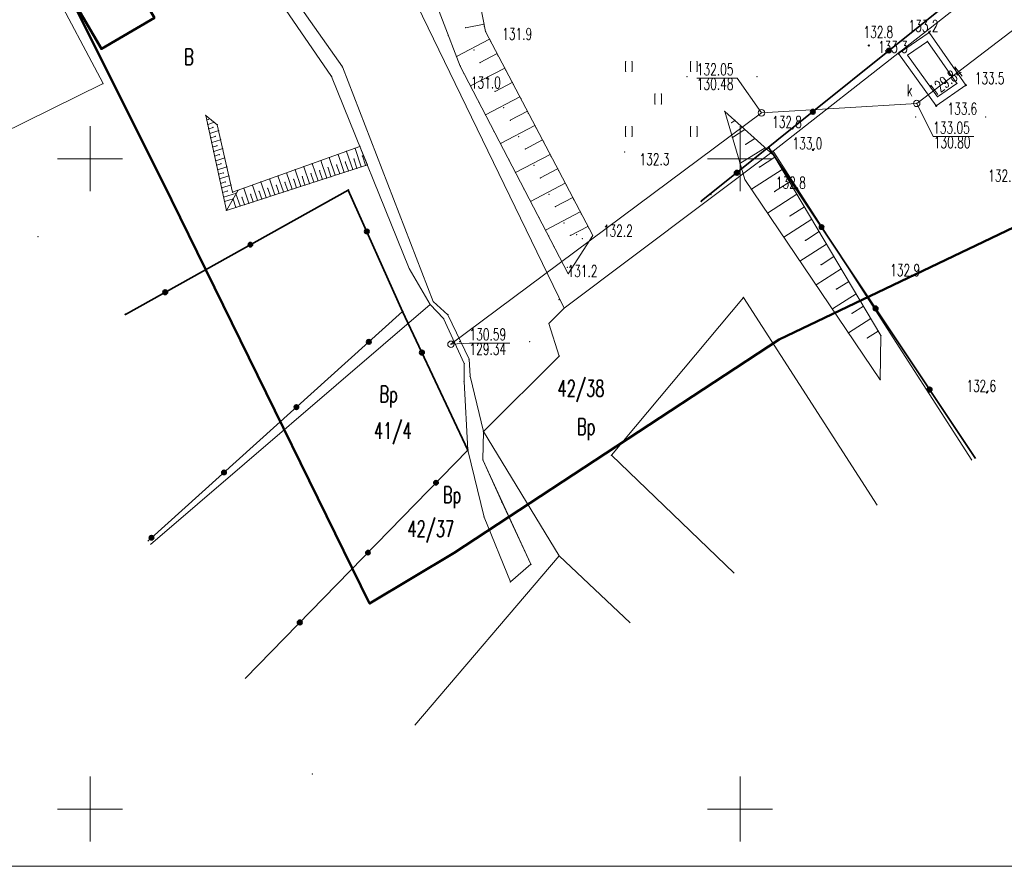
# Model space of a CAD drawing. Header units: metres. Extents: x 6429983 to 6430302, y 5950841 to 5951152.
# Tile 7 of 23: x 6430095 to 6430170, y 5950846 to 5950911. Entities that reach past the tile are written whole.
import ezdxf
from ezdxf.enums import TextEntityAlignment as Align

# ---------------------------------------------------------------- set-up
doc = ezdxf.new("R2010")
doc.units = ezdxf.units.M
doc.layers.get('0').update_dxf_attribs({"linetype": 'CONTINUOUS', "lineweight": 18})
for name, color, linetype, lineweight in [('BDOT500-KT-OK05_01-', 7, 'CONTINUOUS', 35), ('BDOT500-PT-TU-04-', 7, 'CONTINUOUS', 18), ('BDOT500-RT-PW01-', 7, 'CONTINUOUS', 18), ('BDOT500-RT-SKN-', 7, 'CONTINUOUS', 18), ('EGIB-BU-BT-', 7, 'CONTINUOUS', 50), ('EGIB-BUI-TS-', 7, 'CONTINUOUS', 18), ('EGIB-D03-', 7, 'CONTINUOUS', 18), ('EGIB-KL-B-', 96, 'CONTINUOUS', 18), ('EGIB-KL-BP-', 96, 'CONTINUOUS', 18), ('EGIB-KL-BR-RIVB-', 96, 'CONTINUOUS', 18), ('EGIB-KL-R-RIVB-', 96, 'CONTINUOUS', 18), ('EGIB-KL-W-', 96, 'CONTINUOUS', 18), ('GESUT-SU-PK-01-', 36, 'CONTINUOUS', 18), ('GESUT-SU-PK-US05-', 36, 'CONTINUOUS', 18), ('GESUT-SU-PK-US22_01-', 36, 'CONTINUOUS', 18), ('maska', 7, 'CONTINUOUS', 18), ('siatka', 7, 'CONTINUOUS', 18), ('SKARPA', 7, 'CONTINUOUS', 18), ('skarpa nowa', 7, 'CONTINUOUS', 18), ('wypelnienie skarpy', 7, 'CONTINUOUS', 18), ('zakres', 1, 'CONTINUOUS', 50)]:
    doc.layers.add(name, color=color, linetype=linetype, lineweight=lineweight)
doc.styles.get("Standard").update_dxf_attribs({"font": 'simplex.shx'})

msp = doc.modelspace()

# ---------------------------------------------------------------- linework, layer by layer
for p in [(6430130.31, 5950910.346), (6430130.32, 5950910.172), (6430130.32, 5950910.172), (6430127.551, 5950909.464), (6430127.551, 5950909.464), (6430128.879, 5950910.066), (6430130.424, 5950909.765), (6430130.73, 5950909.183), (6430130.81, 5950909.031), (6430130.81, 5950909.031), (6430129.53, 5950908.358), (6430129.53, 5950908.358), (6430131.311, 5950908.076), (6430131.391, 5950907.924), (6430131.391, 5950907.924), (6430128.192, 5950907.849), (6430130.001, 5950907.388), (6430128.474, 5950907.116), (6430128.77, 5950906.547), (6430128.77, 5950906.547), (6430131.893, 5950906.97), (6430131.973, 5950906.817), (6430131.973, 5950906.817), (6430130.66, 5950906.128), (6430130.66, 5950906.128), (6430132.474, 5950905.863), (6430132.554, 5950905.711), (6430132.554, 5950905.711), (6430129.268, 5950905.591), (6430131.16, 5950905.173), (6430129.925, 5950904.329), (6430129.925, 5950904.329), (6430133.056, 5950904.757), (6430133.136, 5950904.604), (6430133.136, 5950904.604), (6430130.423, 5950903.373), (6430131.819, 5950903.912), (6430131.819, 5950903.912), (6430133.637, 5950903.65), (6430133.717, 5950903.498), (6430133.717, 5950903.498), (6430132.319, 5950902.957), (6430131.08, 5950902.112), (6430131.08, 5950902.112), (6430134.219, 5950902.544), (6430134.299, 5950902.391), (6430134.299, 5950902.391), (6430131.577, 5950901.156), (6430132.978, 5950901.697), (6430132.978, 5950901.697), (6430134.8, 5950901.437), (6430134.88, 5950901.285), (6430134.88, 5950901.285), (6430133.477, 5950900.742), (6430135.382, 5950900.331), (6430141.126, 5950900.509), (6430132.234, 5950899.894), (6430132.234, 5950899.894), (6430135.462, 5950900.178), (6430135.462, 5950900.178), (6430132.732, 5950898.938), (6430134.137, 5950899.482), (6430134.137, 5950899.482), (6430135.963, 5950899.224), (6430136.043, 5950899.072), (6430136.043, 5950899.072), (6430105.6, 5950898.2), (6430134.636, 5950898.527), (6430136.545, 5950898.118), (6430133.389, 5950897.677), (6430133.389, 5950897.677), (6430136.625, 5950897.965), (6430136.625, 5950897.965), (6430133.887, 5950896.721), (6430135.295, 5950897.267), (6430135.295, 5950897.267), (6430137.126, 5950897.011), (6430137.206, 5950896.859), (6430137.206, 5950896.859), (6430147.778, 5950897.228), (6430135.795, 5950896.312), (6430137.708, 5950895.905), (6430134.543, 5950895.459), (6430134.543, 5950895.459), (6430136.454, 5950895.052), (6430136.454, 5950895.052), (6430137.788, 5950895.752), (6430137.788, 5950895.752), (6430135.041, 5950894.503), (6430138.289, 5950894.798), (6430138.369, 5950894.646), (6430138.369, 5950894.646), (6430096, 5950894), (6430135.279, 5950894.047), (6430136.954, 5950894.096), (6430137.426, 5950894.15), (6430137.879, 5950893.858), (6430138.332, 5950893.567), (6430138.665, 5950894.083), (6430135.698, 5950893.242), (6430137.655, 5950892.516), (6430136.711, 5950891.637), (6430136.978, 5950891.465), (6430136.782, 5950891.16), (6430136.077, 5950889.156), (6430153, 5950886.1), (6430128, 5950869.7), (6430121.5, 5950865.8), (6430117.1, 5950852.7)]:
    msp.add_point(p)
at = {"layer": 'BDOT500-KT-OK05_01-', "linetype": 'Continuous', "lineweight": 35, "flags": 128}
for points in [[(6430147.02, 5950896.73), (6430170.17, 5950915.3), (6430196.91, 5950936.05), (6430210.16, 5950946.62), (6430236.96, 5950968.19), (6430226.94, 5950976.63)], [(6430152.21, 5950900.83), (6430154.33, 5950897.65), (6430168.109, 5950876.955)], [(6430102.72, 5950888.03), (6430119.86, 5950897.59), (6430124.04, 5950888.26), (6430129.05, 5950877.59), (6430111.919, 5950860.036)], [(6430124.04, 5950888.26), (6430104.451, 5950870.609)]]:
    msp.add_lwpolyline(points, dxfattribs=at)
at = {"layer": 'BDOT500-KT-OK05_01-', "lineweight": 35}
for centre, radius in [((6430161.45, 5950908.31), 0.17), ((6430161.45, 5950908.31), 0.1), ((6430161.45, 5950908.31), 0.05), ((6430155.6, 5950903.61), 0.18), ((6430155.6, 5950903.61), 0.1), ((6430155.6, 5950903.61), 0.05), ((6430149.75, 5950898.92), 0.18), ((6430149.75, 5950898.92), 0.1), ((6430149.75, 5950898.92), 0.05), ((6430121.29, 5950894.4), 0.17), ((6430121.29, 5950894.4), 0.1), ((6430121.29, 5950894.4), 0.05), ((6430156.27, 5950894.74), 0.17), ((6430156.27, 5950894.74), 0.1), ((6430156.27, 5950894.74), 0.05), ((6430112.33, 5950893.39), 0.17), ((6430112.33, 5950893.39), 0.1), ((6430112.33, 5950893.39), 0.05), ((6430105.78, 5950889.73), 0.18), ((6430105.78, 5950889.73), 0.1), ((6430105.78, 5950889.73), 0.05), ((6430160.43, 5950888.49), 0.18), ((6430160.43, 5950888.49), 0.1), ((6430160.43, 5950888.49), 0.05), ((6430121.44, 5950885.92), 0.17), ((6430121.44, 5950885.92), 0.1), ((6430121.44, 5950885.92), 0.05), ((6430125.53, 5950885.09), 0.18), ((6430125.53, 5950885.09), 0.1), ((6430125.53, 5950885.09), 0.05), ((6430164.58, 5950882.25), 0.18), ((6430164.58, 5950882.25), 0.1), ((6430164.58, 5950882.25), 0.05), ((6430115.87, 5950880.9), 0.17), ((6430115.87, 5950880.9), 0.1), ((6430115.87, 5950880.9), 0.05), ((6430110.3, 5950875.88), 0.17), ((6430110.3, 5950875.88), 0.1), ((6430110.3, 5950875.88), 0.05), ((6430126.61, 5950875.09), 0.17), ((6430126.61, 5950875.09), 0.1), ((6430126.61, 5950875.09), 0.05), ((6430104.72, 5950870.86), 0.17), ((6430104.72, 5950870.86), 0.1), ((6430104.72, 5950870.86), 0.05), ((6430121.37, 5950869.72), 0.17), ((6430121.37, 5950869.72), 0.1), ((6430121.37, 5950869.72), 0.05), ((6430116.13, 5950864.35), 0.18), ((6430116.13, 5950864.35), 0.1), ((6430116.13, 5950864.35), 0.05)]:
    msp.add_circle(centre, radius, dxfattribs=at)
at = {"layer": 'BDOT500-KT-OK05_01-'}
for p in [(6430161.45, 5950908.31), (6430161.45, 5950908.31), (6430161.45, 5950908.31), (6430155.6, 5950903.61), (6430155.6, 5950903.61), (6430155.6, 5950903.61), (6430152.21, 5950900.83), (6430149.75, 5950898.92), (6430149.75, 5950898.92), (6430149.75, 5950898.92), (6430119.86, 5950897.59), (6430154.33, 5950897.65), (6430147.02, 5950896.73), (6430121.29, 5950894.4), (6430121.29, 5950894.4), (6430121.29, 5950894.4), (6430156.27, 5950894.74), (6430156.27, 5950894.74), (6430156.27, 5950894.74), (6430112.33, 5950893.39), (6430112.33, 5950893.39), (6430112.33, 5950893.39), (6430105.78, 5950889.73), (6430105.78, 5950889.73), (6430105.78, 5950889.73), (6430124.04, 5950888.26), (6430124.04, 5950888.26), (6430160.43, 5950888.49), (6430160.43, 5950888.49), (6430160.43, 5950888.49), (6430102.72, 5950888.03), (6430121.44, 5950885.92), (6430121.44, 5950885.92), (6430121.44, 5950885.92), (6430125.53, 5950885.09), (6430125.53, 5950885.09), (6430125.53, 5950885.09), (6430164.58, 5950882.25), (6430164.58, 5950882.25), (6430164.58, 5950882.25), (6430115.87, 5950880.9), (6430115.87, 5950880.9), (6430115.87, 5950880.9), (6430129.05, 5950877.59), (6430110.3, 5950875.88), (6430110.3, 5950875.88), (6430110.3, 5950875.88), (6430126.61, 5950875.09), (6430126.61, 5950875.09), (6430126.61, 5950875.09), (6430104.72, 5950870.86), (6430104.72, 5950870.86), (6430104.72, 5950870.86), (6430121.37, 5950869.72), (6430121.37, 5950869.72), (6430121.37, 5950869.72), (6430116.13, 5950864.35), (6430116.13, 5950864.35), (6430116.13, 5950864.35)]:
    msp.add_point(p, dxfattribs=at)
at = {"layer": 'BDOT500-PT-TU-04-', "linetype": 'Continuous', "lineweight": 18, "flags": 128}
for points in [[(6430141.2, 5950906.71), (6430141.2, 5950907.46)], [(6430141.7, 5950906.71), (6430141.7, 5950907.46)], [(6430146.2, 5950906.71), (6430146.2, 5950907.46)], [(6430146.7, 5950906.71), (6430146.7, 5950907.46)], [(6430143.45, 5950904.21), (6430143.45, 5950904.96)], [(6430143.95, 5950904.21), (6430143.95, 5950904.96)], [(6430141.2, 5950901.71), (6430141.2, 5950902.46)], [(6430141.7, 5950901.71), (6430141.7, 5950902.46)], [(6430146.2, 5950901.71), (6430146.2, 5950902.46)], [(6430146.7, 5950901.71), (6430146.7, 5950902.46)]]:
    msp.add_lwpolyline(points, dxfattribs=at)
at = {"layer": 'BDOT500-PT-TU-04-'}
for p in [(6430141.2, 5950907.46), (6430141.7, 5950907.46), (6430146.2, 5950907.46), (6430146.7, 5950907.46), (6430141.2, 5950906.71), (6430141.7, 5950906.71), (6430146.2, 5950906.71), (6430146.7, 5950906.71), (6430143.45, 5950904.96), (6430143.95, 5950904.96), (6430143.45, 5950904.21), (6430143.95, 5950904.21), (6430141.2, 5950902.46), (6430141.7, 5950902.46), (6430146.2, 5950902.46), (6430146.7, 5950902.46), (6430141.2, 5950901.71), (6430141.7, 5950901.71), (6430146.2, 5950901.71), (6430146.7, 5950901.71)]:
    msp.add_point(p, dxfattribs=at)
at = {"layer": 'BDOT500-RT-PW01-', "lineweight": 18}
for centre in [(6430164.54, 5950909.71), (6430159.9, 5950908.7), (6430162.19, 5950908.09), (6430167.38, 5950905.65), (6430165.08, 5950904.07), (6430154.04, 5950902.32), (6430152.21, 5950900.83), (6430155.61, 5950900.67), (6430154.33, 5950897.65), (6430163.13, 5950890.93), (6430168.99, 5950882.03)]:
    msp.add_circle(centre, 0.05, dxfattribs=at)
at = {"layer": 'BDOT500-RT-PW01-'}
for p in [(6430164.54, 5950909.71), (6430159.9, 5950908.7), (6430162.19, 5950908.09), (6430167.38, 5950905.65), (6430165.08, 5950904.07), (6430154.04, 5950902.32), (6430152.21, 5950900.83), (6430155.61, 5950900.67), (6430154.33, 5950897.65), (6430163.13, 5950890.93), (6430168.99, 5950882.03)]:
    msp.add_point(p, dxfattribs=at)
at = {"layer": 'BDOT500-RT-SKN-', "linetype": 'Continuous', "lineweight": 18, "flags": 128}
for points in [[(6430108.98, 5950902.99), (6430109.1, 5950903.03)], [(6430109.05, 5950902.64), (6430109.56, 5950902.8)], [(6430149.6, 5950902.94), (6430149.36, 5950902.78)], [(6430109.13, 5950902.29), (6430109.46, 5950902.4)], [(6430109.21, 5950901.94), (6430109.89, 5950902.16)], [(6430150.38, 5950902.24), (6430149.41, 5950901.64)], [(6430109.28, 5950901.6), (6430109.62, 5950901.71)], [(6430109.36, 5950901.25), (6430110.04, 5950901.46)], [(6430151.15, 5950901.54), (6430150.42, 5950901.1)], [(6430109.43, 5950900.9), (6430109.77, 5950901)], [(6430109.51, 5950900.55), (6430110.2, 5950900.77)], [(6430119.54, 5950898.95), (6430119.07, 5950900.32)], [(6430120.2, 5950899.17), (6430119.72, 5950900.56)], [(6430120.86, 5950899.38), (6430120.38, 5950900.79)], [(6430120.76, 5950900.94), (6430121.33, 5950899.53)], [(6430151.93, 5950900.84), (6430149.99, 5950899.64)], [(6430109.58, 5950900.2), (6430109.93, 5950900.31)], [(6430109.66, 5950899.84), (6430110.36, 5950900.06)], [(6430109.73, 5950899.5), (6430110.08, 5950899.61)], [(6430117.54, 5950898.3), (6430117.08, 5950899.62)], [(6430118.2, 5950898.51), (6430117.75, 5950899.85)], [(6430118.86, 5950898.74), (6430118.4, 5950900.09)], [(6430119.87, 5950899.06), (6430119.63, 5950899.75)], [(6430120.53, 5950899.27), (6430120.29, 5950899.98)], [(6430121.19, 5950899.49), (6430120.95, 5950900.21)], [(6430152.68, 5950900.12), (6430151.49, 5950899.36)], [(6430109.81, 5950899.15), (6430110.52, 5950899.37)], [(6430109.88, 5950898.8), (6430110.24, 5950898.91)], [(6430115.54, 5950897.66), (6430115.11, 5950898.91)], [(6430116.2, 5950897.87), (6430115.77, 5950899.15)], [(6430116.87, 5950898.08), (6430116.43, 5950899.38)], [(6430117.21, 5950898.2), (6430116.98, 5950898.85)], [(6430117.87, 5950898.41), (6430117.65, 5950899.07)], [(6430118.53, 5950898.63), (6430118.3, 5950899.3)], [(6430119.2, 5950898.84), (6430118.96, 5950899.52)], [(6430153.25, 5950899.17), (6430150.87, 5950897.65)], [(6430109.96, 5950898.45), (6430110.68, 5950898.67)], [(6430110.04, 5950898.1), (6430110.39, 5950898.21)], [(6430113.54, 5950897.01), (6430113.13, 5950898.21)], [(6430114.21, 5950897.23), (6430113.8, 5950898.44)], [(6430114.87, 5950897.44), (6430114.45, 5950898.68)], [(6430115.21, 5950897.55), (6430114.99, 5950898.17)], [(6430115.87, 5950897.77), (6430115.66, 5950898.4)], [(6430116.53, 5950897.98), (6430116.32, 5950898.62)], [(6430153.82, 5950898.21), (6430152.66, 5950897.47)], [(6430110.12, 5950897.75), (6430110.84, 5950897.98)], [(6430110.19, 5950897.41), (6430110.55, 5950897.51)], [(6430110.27, 5950897.05), (6430111.26, 5950897.36)], [(6430111.38, 5950897.57), (6430110.48, 5950896.02)], [(6430111.54, 5950896.37), (6430111.22, 5950897.3)], [(6430112.21, 5950896.58), (6430111.82, 5950897.73)], [(6430112.87, 5950896.8), (6430112.48, 5950897.96)], [(6430113.21, 5950896.9), (6430113, 5950897.5)], [(6430113.87, 5950897.12), (6430113.67, 5950897.72)], [(6430114.54, 5950897.33), (6430114.33, 5950897.95)], [(6430110.34, 5950896.7), (6430111, 5950896.91)], [(6430111.21, 5950896.25), (6430111, 5950896.89)], [(6430111.88, 5950896.47), (6430111.68, 5950897.04)], [(6430112.54, 5950896.68), (6430112.34, 5950897.27)], [(6430154.38, 5950897.26), (6430152.12, 5950895.81)], [(6430154.95, 5950896.3), (6430153.85, 5950895.6)], [(6430155.52, 5950895.34), (6430153.37, 5950893.97)], [(6430156.08, 5950894.39), (6430155.03, 5950893.72)], [(6430156.65, 5950893.44), (6430154.61, 5950892.13)], [(6430157.22, 5950892.48), (6430156.23, 5950891.84)], [(6430157.79, 5950891.53), (6430155.86, 5950890.3)], [(6430158.36, 5950890.57), (6430157.42, 5950889.97)], [(6430158.93, 5950889.61), (6430157.1, 5950888.45)], [(6430159.49, 5950888.67), (6430158.61, 5950888.1)], [(6430160.06, 5950887.71), (6430158.34, 5950886.61)], [(6430160.63, 5950886.75), (6430159.8, 5950886.22)], [(6430160.84, 5950886.4), (6430160.79, 5950883.01)]]:
    msp.add_lwpolyline(points, dxfattribs=at)
at = {"layer": 'BDOT500-RT-SKN-'}
for p in [(6430148.82, 5950903.63), (6430148.82, 5950903.63), (6430108.9, 5950903.33), (6430108.9, 5950903.33), (6430108.98, 5950902.99), (6430109.05, 5950902.64), (6430109.1, 5950903.03), (6430109.56, 5950902.8), (6430109.78, 5950902.61), (6430149.36, 5950902.78), (6430149.6, 5950902.94), (6430109.13, 5950902.29), (6430109.21, 5950901.94), (6430109.46, 5950902.4), (6430109.89, 5950902.16), (6430150.38, 5950902.24), (6430109.28, 5950901.6), (6430109.36, 5950901.25), (6430109.62, 5950901.71), (6430110.04, 5950901.46), (6430149.41, 5950901.64), (6430150.42, 5950901.1), (6430151.15, 5950901.54), (6430109.43, 5950900.9), (6430109.51, 5950900.55), (6430109.77, 5950901), (6430110.2, 5950900.77), (6430119.07, 5950900.32), (6430119.72, 5950900.56), (6430120.38, 5950900.79), (6430120.76, 5950900.94), (6430120.76, 5950900.94), (6430151.93, 5950900.84), (6430109.58, 5950900.2), (6430109.66, 5950899.84), (6430109.93, 5950900.31), (6430110.08, 5950899.61), (6430110.36, 5950900.06), (6430117.08, 5950899.62), (6430117.75, 5950899.85), (6430118.4, 5950900.09), (6430119.63, 5950899.75), (6430120.29, 5950899.98), (6430120.95, 5950900.21), (6430149.99, 5950899.64), (6430152.61, 5950900.24), (6430152.68, 5950900.12), (6430109.73, 5950899.5), (6430109.81, 5950899.15), (6430109.88, 5950898.8), (6430110.24, 5950898.91), (6430110.52, 5950899.37), (6430115.11, 5950898.91), (6430115.77, 5950899.15), (6430116.43, 5950899.38), (6430116.98, 5950898.85), (6430117.65, 5950899.07), (6430118.3, 5950899.3), (6430118.96, 5950899.52), (6430119.2, 5950898.84), (6430119.54, 5950898.95), (6430119.87, 5950899.06), (6430120.2, 5950899.17), (6430120.53, 5950899.27), (6430120.86, 5950899.38), (6430121.19, 5950899.49), (6430121.33, 5950899.53), (6430121.33, 5950899.53), (6430151.49, 5950899.36), (6430153.25, 5950899.17), (6430109.96, 5950898.45), (6430110.04, 5950898.1), (6430110.39, 5950898.21), (6430110.68, 5950898.67), (6430113.13, 5950898.21), (6430113.8, 5950898.44), (6430114.45, 5950898.68), (6430114.99, 5950898.17), (6430115.66, 5950898.4), (6430116.32, 5950898.62), (6430116.87, 5950898.08), (6430117.21, 5950898.2), (6430117.54, 5950898.3), (6430117.87, 5950898.41), (6430118.2, 5950898.51), (6430118.53, 5950898.63), (6430118.86, 5950898.74), (6430150.37, 5950898.39), (6430153.82, 5950898.21), (6430110.12, 5950897.75), (6430110.19, 5950897.41), (6430110.55, 5950897.51), (6430110.84, 5950897.98), (6430110.96, 5950897.42), (6430111.22, 5950897.3), (6430111.26, 5950897.36), (6430111.38, 5950897.57), (6430111.82, 5950897.73), (6430112.48, 5950897.96), (6430113, 5950897.5), (6430113.67, 5950897.72), (6430114.33, 5950897.95), (6430114.54, 5950897.33), (6430114.87, 5950897.44), (6430115.21, 5950897.55), (6430115.54, 5950897.66), (6430115.87, 5950897.77), (6430116.2, 5950897.87), (6430116.53, 5950897.98), (6430150.87, 5950897.65), (6430152.66, 5950897.47), (6430110.27, 5950897.05), (6430110.34, 5950896.7), (6430111, 5950896.91), (6430111, 5950896.89), (6430111.68, 5950897.04), (6430112.21, 5950896.58), (6430112.34, 5950897.27), (6430112.54, 5950896.68), (6430112.87, 5950896.8), (6430113.21, 5950896.9), (6430113.54, 5950897.01), (6430113.87, 5950897.12), (6430114.21, 5950897.23), (6430154.38, 5950897.26), (6430110.48, 5950896.02), (6430110.48, 5950896.02), (6430111.21, 5950896.25), (6430111.54, 5950896.37), (6430111.88, 5950896.47), (6430152.12, 5950895.81), (6430154.95, 5950896.3), (6430153.85, 5950895.6), (6430155.52, 5950895.34), (6430156.08, 5950894.39), (6430153.37, 5950893.97), (6430155.03, 5950893.72), (6430156.65, 5950893.44), (6430154.61, 5950892.13), (6430157.22, 5950892.48), (6430156.23, 5950891.84), (6430157.79, 5950891.53), (6430158.36, 5950890.57), (6430155.86, 5950890.3), (6430157.42, 5950889.97), (6430158.93, 5950889.61), (6430157.1, 5950888.45), (6430159.49, 5950888.67), (6430158.61, 5950888.1), (6430160.06, 5950887.71), (6430160.63, 5950886.75), (6430158.34, 5950886.61), (6430159.8, 5950886.22), (6430160.84, 5950886.4), (6430160.84, 5950886.4), (6430160.79, 5950883.01), (6430160.79, 5950883.01)]:
    msp.add_point(p, dxfattribs=at)
at = {"layer": 'EGIB-BU-BT-', "linetype": 'Continuous', "lineweight": 50, "flags": 128}
msp.add_lwpolyline([(6430098.86, 5950911.9), (6430102.92, 5950914.27), (6430104.94, 5950910.82), (6430100.87, 5950908.45)], close=True, dxfattribs=at)
at = {"layer": 'EGIB-BU-BT-'}
msp.add_point((6430100.87, 5950908.45), dxfattribs=at)
at = {"layer": 'EGIB-BUI-TS-', "linetype": 'Continuous', "lineweight": 18, "flags": 128}
msp.add_lwpolyline([(6430167.38, 5950905.65), (6430165.08, 5950904.07), (6430162.19, 5950908.09), (6430164.54, 5950909.71)], close=True, dxfattribs=at)
msp.add_lwpolyline([(6430166.68, 5950905.78), (6430165.2, 5950904.76), (6430162.89, 5950907.97), (6430164.41, 5950909.02), (6430166.68, 5950905.78)], dxfattribs=at)
at = {"layer": 'EGIB-BUI-TS-'}
for p in [(6430164.54, 5950909.71), (6430164.41, 5950909.02), (6430162.19, 5950908.09), (6430162.89, 5950907.97), (6430166.68, 5950905.78), (6430166.68, 5950905.78), (6430167.38, 5950905.65), (6430165.2, 5950904.76), (6430165.08, 5950904.07)]:
    msp.add_point(p, dxfattribs=at)
at = {"layer": 'EGIB-D03-', "linetype": 'Continuous', "lineweight": 18, "flags": 128}
for points in [[(6430140.63, 5951050.42), (6430186.81, 5951007.51), (6430198.5, 5950998.82), (6430195.09, 5950994.94), (6430224.84, 5950972.94), (6430230.57, 5950975.48), (6430236.78, 5950971.3), (6430230.66, 5950962.69), (6430173.63, 5950917.1), (6430152.54, 5950900.58), (6430136.47, 5950888.51), (6430113.43, 5950935.96), (6430100.43, 5950962.72), (6430089.8, 5950957.42), (6430080.04, 5950972.84), (6430066.15, 5950994.81), (6430109.39, 5951026.78)], [(6430136.47, 5950888.51), (6430135.3, 5950887.33), (6430136.09, 5950884.83), (6430130.26, 5950879.02), (6430129.23, 5950883.28), (6430129.16, 5950884.58), (6430127.53, 5950888), (6430126.4, 5950889.01), (6430119.41, 5950907.05), (6430102.56, 5950930.94), (6430113.43, 5950935.96)]]:
    msp.add_lwpolyline(points, close=True, dxfattribs=at)
for points in [[(6430070.77, 5950918.296), (6430084.35, 5950924.25), (6430101.85, 5950930.67), (6430109.46, 5950919.6), (6430097.02, 5950913.29), (6430101, 5950905.77), (6430085.131, 5950897.964)], [(6430102.56, 5950930.94), (6430119.41, 5950907.05), (6430126.4, 5950889.01), (6430127.53, 5950888), (6430129.16, 5950884.58), (6430129.23, 5950883.28), (6430130.26, 5950879.02), (6430130.22, 5950876.84), (6430131.67, 5950873.62), (6430133.91, 5950868.82), (6430132.33, 5950867.46), (6430130.31, 5950872.45), (6430129.05, 5950877.59), (6430128.77, 5950882.88), (6430128.78, 5950884.25), (6430127.19, 5950887.71), (6430126.15, 5950888.8), (6430124.55, 5950891.55), (6430118.58, 5950906.33), (6430109.46, 5950919.6)], [(6430085.131, 5950897.964), (6430101, 5950905.77), (6430097.02, 5950913.29), (6430109.46, 5950919.6), (6430118.58, 5950906.33), (6430124.55, 5950891.55), (6430126.15, 5950888.8), (6430104.635, 5950870.349)], [(6430167.839, 5950876.827), (6430152.54, 5950900.58), (6430173.63, 5950917.1), (6430180.08, 5950909.85), (6430197.098, 5950890.74)], [(6430141.535, 5950864.319), (6430136.09, 5950869.46), (6430130.26, 5950879.02), (6430136.09, 5950884.83), (6430135.3, 5950887.33), (6430136.47, 5950888.51), (6430152.54, 5950900.58), (6430167.839, 5950876.827)], [(6430149.548, 5950868.13), (6430140.1, 5950877.2), (6430150.26, 5950889.34), (6430160.556, 5950873.364)], [(6430160.556, 5950873.364), (6430150.26, 5950889.34), (6430140.1, 5950877.2), (6430149.548, 5950868.13)], [(6430104.635, 5950870.349), (6430126.15, 5950888.8), (6430127.19, 5950887.71), (6430128.78, 5950884.25), (6430128.77, 5950882.88), (6430129.05, 5950877.59), (6430111.919, 5950860.036)], [(6430111.919, 5950860.036), (6430129.05, 5950877.59), (6430130.31, 5950872.45), (6430132.33, 5950867.46), (6430133.91, 5950868.82), (6430131.67, 5950873.62), (6430130.22, 5950876.84), (6430130.26, 5950879.02), (6430136.09, 5950869.46), (6430124.99, 5950856.452)], [(6430124.99, 5950856.452), (6430136.09, 5950869.46), (6430141.535, 5950864.319)]]:
    msp.add_lwpolyline(points, dxfattribs=at)
at = {"layer": 'EGIB-D03-'}
for p in [(6430119.41, 5950907.05), (6430119.41, 5950907.05), (6430119.41, 5950907.05), (6430119.41, 5950907.05), (6430101, 5950905.77), (6430101, 5950905.77), (6430101, 5950905.77), (6430101, 5950905.77), (6430118.58, 5950906.33), (6430118.58, 5950906.33), (6430118.58, 5950906.33), (6430118.58, 5950906.33), (6430152.54, 5950900.58), (6430152.54, 5950900.58), (6430152.54, 5950900.58), (6430152.54, 5950900.58), (6430152.54, 5950900.58), (6430152.54, 5950900.58), (6430124.55, 5950891.55), (6430124.55, 5950891.55), (6430124.55, 5950891.55), (6430124.55, 5950891.55), (6430126.4, 5950889.01), (6430126.4, 5950889.01), (6430126.4, 5950889.01), (6430126.4, 5950889.01), (6430150.26, 5950889.34), (6430150.26, 5950889.34), (6430150.26, 5950889.34), (6430150.26, 5950889.34), (6430126.15, 5950888.8), (6430126.15, 5950888.8), (6430126.15, 5950888.8), (6430126.15, 5950888.8), (6430126.15, 5950888.8), (6430126.15, 5950888.8), (6430136.47, 5950888.51), (6430136.47, 5950888.51), (6430136.47, 5950888.51), (6430136.47, 5950888.51), (6430136.47, 5950888.51), (6430136.47, 5950888.51), (6430127.19, 5950887.71), (6430127.19, 5950887.71), (6430127.19, 5950887.71), (6430127.19, 5950887.71), (6430127.53, 5950888), (6430127.53, 5950888), (6430127.53, 5950888), (6430127.53, 5950888), (6430135.3, 5950887.33), (6430135.3, 5950887.33), (6430135.3, 5950887.33), (6430135.3, 5950887.33), (6430129.16, 5950884.58), (6430129.16, 5950884.58), (6430129.16, 5950884.58), (6430129.16, 5950884.58), (6430136.09, 5950884.83), (6430136.09, 5950884.83), (6430136.09, 5950884.83), (6430136.09, 5950884.83), (6430128.78, 5950884.25), (6430128.78, 5950884.25), (6430128.78, 5950884.25), (6430128.78, 5950884.25), (6430129.23, 5950883.28), (6430129.23, 5950883.28), (6430129.23, 5950883.28), (6430129.23, 5950883.28), (6430128.77, 5950882.88), (6430128.77, 5950882.88), (6430128.77, 5950882.88), (6430128.77, 5950882.88), (6430130.26, 5950879.02), (6430130.26, 5950879.02), (6430130.26, 5950879.02), (6430130.26, 5950879.02), (6430130.26, 5950879.02), (6430130.26, 5950879.02), (6430130.26, 5950879.02), (6430130.26, 5950879.02), (6430129.05, 5950877.59), (6430129.05, 5950877.59), (6430129.05, 5950877.59), (6430129.05, 5950877.59), (6430129.05, 5950877.59), (6430129.05, 5950877.59), (6430130.22, 5950876.84), (6430130.22, 5950876.84), (6430130.22, 5950876.84), (6430130.22, 5950876.84), (6430140.1, 5950877.2), (6430140.1, 5950877.2), (6430140.1, 5950877.2), (6430140.1, 5950877.2), (6430131.67, 5950873.62), (6430131.67, 5950873.62), (6430131.67, 5950873.62), (6430131.67, 5950873.62), (6430130.31, 5950872.45), (6430130.31, 5950872.45), (6430130.31, 5950872.45), (6430130.31, 5950872.45), (6430136.09, 5950869.46), (6430136.09, 5950869.46), (6430136.09, 5950869.46), (6430136.09, 5950869.46), (6430136.09, 5950869.46), (6430136.09, 5950869.46), (6430133.91, 5950868.82), (6430133.91, 5950868.82), (6430133.91, 5950868.82), (6430133.91, 5950868.82), (6430132.33, 5950867.46), (6430132.33, 5950867.46), (6430132.33, 5950867.46), (6430132.33, 5950867.46)]:
    msp.add_point(p, dxfattribs=at)
at = {"layer": 'EGIB-KL-B-', "lineweight": 18, "flags": 128}
for points in [[(6430085.131, 5950897.964), (6430101, 5950905.77), (6430097.02, 5950913.29), (6430109.46, 5950919.6), (6430118.58, 5950906.33), (6430124.55, 5950891.55), (6430126.15, 5950888.8), (6430104.635, 5950870.349)], [(6430124.99, 5950856.452), (6430136.09, 5950869.46), (6430141.535, 5950864.319)]]:
    msp.add_lwpolyline(points, dxfattribs=at)
at = {"layer": 'EGIB-KL-B-'}
for p in [(6430101, 5950905.77), (6430118.58, 5950906.33), (6430124.55, 5950891.55), (6430126.15, 5950888.8), (6430136.09, 5950869.46)]:
    msp.add_point(p, dxfattribs=at)
at = {"layer": 'EGIB-KL-BP-', "lineweight": 18, "flags": 128}
msp.add_lwpolyline([(6430136.47, 5950888.51), (6430135.3, 5950887.33), (6430136.09, 5950884.83), (6430130.26, 5950879.02), (6430129.23, 5950883.28), (6430129.16, 5950884.58), (6430127.53, 5950888), (6430126.4, 5950889.01), (6430119.41, 5950907.05), (6430102.56, 5950930.94), (6430113.43, 5950935.96)], close=True, dxfattribs=at)
for points in [[(6430070.77, 5950918.296), (6430084.35, 5950924.25), (6430085.09, 5950924.52), (6430086.92, 5950925.19), (6430095.48, 5950928.33), (6430101.85, 5950930.67), (6430109.46, 5950919.6), (6430097.02, 5950913.29), (6430101, 5950905.77), (6430085.131, 5950897.964)], [(6430141.535, 5950864.319), (6430136.09, 5950869.46), (6430130.26, 5950879.02), (6430136.09, 5950884.83), (6430135.3, 5950887.33), (6430136.47, 5950888.51), (6430152.54, 5950900.58), (6430167.839, 5950876.827)], [(6430149.548, 5950868.13), (6430140.1, 5950877.2), (6430150.26, 5950889.34), (6430160.556, 5950873.364)], [(6430160.556, 5950873.364), (6430150.26, 5950889.34), (6430140.1, 5950877.2), (6430149.548, 5950868.13)], [(6430104.635, 5950870.349), (6430126.15, 5950888.8), (6430127.19, 5950887.71), (6430128.78, 5950884.25), (6430128.77, 5950882.88), (6430129.05, 5950877.59), (6430111.919, 5950860.036)], [(6430111.919, 5950860.036), (6430129.05, 5950877.59), (6430130.31, 5950872.45), (6430132.33, 5950867.46), (6430133.91, 5950868.82), (6430130.22, 5950876.84), (6430130.26, 5950879.02), (6430136.09, 5950869.46), (6430124.99, 5950856.452)]]:
    msp.add_lwpolyline(points, dxfattribs=at)
at = {"layer": 'EGIB-KL-BP-'}
for p in [(6430119.41, 5950907.05), (6430101, 5950905.77), (6430152.54, 5950900.58), (6430126.4, 5950889.01), (6430150.26, 5950889.34), (6430150.26, 5950889.34), (6430126.15, 5950888.8), (6430136.47, 5950888.51), (6430136.47, 5950888.51), (6430127.19, 5950887.71), (6430127.53, 5950888), (6430135.3, 5950887.33), (6430135.3, 5950887.33), (6430129.16, 5950884.58), (6430136.09, 5950884.83), (6430136.09, 5950884.83), (6430128.78, 5950884.25), (6430129.23, 5950883.28), (6430128.77, 5950882.88), (6430130.26, 5950879.02), (6430130.26, 5950879.02), (6430130.26, 5950879.02), (6430129.05, 5950877.59), (6430129.05, 5950877.59), (6430130.22, 5950876.84), (6430140.1, 5950877.2), (6430140.1, 5950877.2), (6430130.31, 5950872.45), (6430136.09, 5950869.46), (6430136.09, 5950869.46), (6430133.91, 5950868.82), (6430132.33, 5950867.46)]:
    msp.add_point(p, dxfattribs=at)
at = {"layer": 'EGIB-KL-BR-RIVB-', "lineweight": 18, "flags": 128}
msp.add_lwpolyline([(6430124.17, 5951005.03), (6430142.9, 5951022.68), (6430126.59, 5951039.8), (6430140.63, 5951050.42), (6430153.92, 5951038.07), (6430186.81, 5951007.51), (6430198.5, 5950998.82), (6430195.09, 5950994.94), (6430224.84, 5950972.94), (6430230.57, 5950975.48), (6430236.78, 5950971.3), (6430230.66, 5950962.69), (6430173.63, 5950917.1), (6430152.54, 5950900.58), (6430136.47, 5950888.51), (6430113.43, 5950935.96), (6430100.43, 5950962.72), (6430089.8, 5950957.42), (6430081.6, 5950970.38), (6430119.07, 5950997.19)], close=True, dxfattribs=at)
at = {"layer": 'EGIB-KL-BR-RIVB-'}
for p in [(6430152.54, 5950900.58), (6430136.47, 5950888.51)]:
    msp.add_point(p, dxfattribs=at)
at = {"layer": 'EGIB-KL-R-RIVB-', "lineweight": 18, "flags": 128}
msp.add_lwpolyline([(6430167.839, 5950876.827), (6430152.54, 5950900.58), (6430173.63, 5950917.1), (6430180.08, 5950909.85), (6430197.098, 5950890.74)], dxfattribs=at)
at = {"layer": 'EGIB-KL-R-RIVB-'}
msp.add_point((6430152.54, 5950900.58), dxfattribs=at)
at = {"layer": 'EGIB-KL-W-', "lineweight": 18, "flags": 128}
msp.add_lwpolyline([(6430102.56, 5950930.94), (6430119.41, 5950907.05), (6430126.4, 5950889.01), (6430127.53, 5950888), (6430129.16, 5950884.58), (6430129.23, 5950883.28), (6430130.26, 5950879.02), (6430130.22, 5950876.84), (6430131.67, 5950873.62), (6430133.91, 5950868.82), (6430132.33, 5950867.46), (6430130.31, 5950872.45), (6430129.05, 5950877.59), (6430128.77, 5950882.88), (6430128.78, 5950884.25), (6430127.19, 5950887.71), (6430126.15, 5950888.8), (6430124.55, 5950891.55), (6430118.58, 5950906.33), (6430109.46, 5950919.6)], dxfattribs=at)
at = {"layer": 'EGIB-KL-W-'}
for p in [(6430119.41, 5950907.05), (6430118.58, 5950906.33), (6430124.55, 5950891.55), (6430126.4, 5950889.01), (6430126.15, 5950888.8), (6430127.19, 5950887.71), (6430127.53, 5950888), (6430129.16, 5950884.58), (6430128.78, 5950884.25), (6430129.23, 5950883.28), (6430128.77, 5950882.88), (6430130.26, 5950879.02), (6430129.05, 5950877.59), (6430130.22, 5950876.84), (6430131.67, 5950873.62), (6430130.31, 5950872.45), (6430133.91, 5950868.82), (6430132.33, 5950867.46)]:
    msp.add_point(p, dxfattribs=at)
at = {"layer": 'GESUT-SU-PK-01-', "linetype": 'Continuous', "lineweight": 18, "flags": 128}
msp.add_lwpolyline([(6430127.76, 5950885.73), (6430151.65, 5950903.53), (6430163.59, 5950904.25), (6430182.24, 5950918.48), (6430202.05, 5950933.12), (6430232.18, 5950957.87), (6430259.24, 5950978.5), (6430275.92, 5950976.12), (6430284.54, 5950971.88), (6430285.702, 5950973.461)], dxfattribs=at)
at = {"layer": 'GESUT-SU-PK-01-', "linetype": 'Continuous', "lineweight": 13, "flags": 128}
for points in [[(6430146.688, 5950906.185), (6430149.782, 5950906.185), (6430151.65, 5950903.53)], [(6430167.974, 5950901.705), (6430164.87, 5950901.705), (6430163.59, 5950904.25)], [(6430132.292, 5950885.815), (6430129.198, 5950885.815), (6430127.76, 5950885.73)]]:
    msp.add_lwpolyline(points, dxfattribs=at)
at = {"layer": 'GESUT-SU-PK-01-'}
for p in [(6430163.59, 5950904.25), (6430151.65, 5950903.53), (6430127.76, 5950885.73)]:
    msp.add_point(p, dxfattribs=at)
at = {"layer": 'GESUT-SU-PK-US05-'}
for p in [(6430163.5, 5950903.2), (6430168.9, 5950903.2)]:
    msp.add_point(p, dxfattribs=at)
at = {"layer": 'GESUT-SU-PK-US22_01-', "lineweight": 18}
for centre in [(6430163.59, 5950904.25), (6430151.65, 5950903.53), (6430127.76, 5950885.73)]:
    msp.add_circle(centre, 0.25, dxfattribs=at)
at = {"layer": 'GESUT-SU-PK-US22_01-'}
for p in [(6430145.91, 5950906.3), (6430151.31, 5950906.3), (6430163.59, 5950904.25), (6430151.65, 5950903.53), (6430128.42, 5950885.93), (6430133.82, 5950885.93), (6430127.76, 5950885.73)]:
    msp.add_point(p, dxfattribs=at)
at = {"layer": 'maska', "linetype": 'Continuous', "lineweight": 18, "flags": 128}
msp.add_lwpolyline([(6430006.51, 5950845.604), (6430294.51, 5950845.604)], dxfattribs=at)
at = {"layer": 'siatka', "color": 7, "linetype": 'Continuous', "lineweight": 13, "flags": 128}
for points in [[(6430100, 5950897.5), (6430100, 5950902.5)], [(6430150, 5950897.5), (6430150, 5950902.5)], [(6430097.5, 5950900), (6430102.5, 5950900)], [(6430147.5, 5950900), (6430152.5, 5950900)], [(6430100, 5950847.5), (6430100, 5950852.5)], [(6430150, 5950847.5), (6430150, 5950852.5)], [(6430097.5, 5950850), (6430102.5, 5950850)], [(6430147.5, 5950850), (6430152.5, 5950850)]]:
    msp.add_lwpolyline(points, dxfattribs=at)
at = {"layer": 'SKARPA', "lineweight": 18, "flags": 128}
for points in [[(6430148.82, 5950903.63), (6430150.37, 5950898.39), (6430160.79, 5950883.01)], [(6430160.84, 5950886.4), (6430152.61, 5950900.24), (6430148.82, 5950903.63)], [(6430108.9, 5950903.33), (6430109.78, 5950902.61), (6430110.96, 5950897.42), (6430120.76, 5950900.94)], [(6430121.33, 5950899.53), (6430110.48, 5950896.02), (6430108.9, 5950903.33)]]:
    msp.add_lwpolyline(points, dxfattribs=at)
at = {"layer": 'skarpa nowa', "lineweight": 18, "flags": 128}
msp.add_lwpolyline([(6430129.47, 5950914.64), (6430130.424, 5950909.765), (6430138.665, 5950894.083), (6430136.782, 5950891.16), (6430128.474, 5950907.116), (6430125.75, 5950914.21)], close=True, dxfattribs=at)
at = {"layer": 'wypelnienie skarpy', "linetype": 'Continuous', "lineweight": 18, "flags": 128}
for points in [[(6430130.31, 5950910.346), (6430128.879, 5950910.066)], [(6430130.73, 5950909.183), (6430128.192, 5950907.849)], [(6430131.311, 5950908.076), (6430130.001, 5950907.388)], [(6430131.893, 5950906.97), (6430129.268, 5950905.591)], [(6430132.474, 5950905.863), (6430131.16, 5950905.173)], [(6430133.056, 5950904.757), (6430130.423, 5950903.373)], [(6430133.637, 5950903.65), (6430132.319, 5950902.957)], [(6430134.219, 5950902.544), (6430131.577, 5950901.156)], [(6430134.8, 5950901.437), (6430133.477, 5950900.742)], [(6430135.382, 5950900.331), (6430132.732, 5950898.938)], [(6430135.963, 5950899.224), (6430134.636, 5950898.527)], [(6430136.545, 5950898.118), (6430133.887, 5950896.721)], [(6430137.126, 5950897.011), (6430135.795, 5950896.312)], [(6430137.708, 5950895.905), (6430135.041, 5950894.503)], [(6430138.289, 5950894.798), (6430136.954, 5950894.096)]]:
    msp.add_lwpolyline(points, dxfattribs=at)
at = {"layer": 'zakres', "lineweight": 50, "flags": 128}
msp.add_lwpolyline([(6430041, 5950994.6), (6430050.861, 5951004.14), (6430164.541, 5951091.89), (6430190.8, 5951065.9), (6430193.4, 5951043.2), (6430213.25, 5951020.73), (6430240.23, 5950999.96), (6430279.1, 5950966.7), (6430239.4, 5950934.2), (6430190.3, 5950903.9), (6430153, 5950886.1), (6430128, 5950869.7), (6430121.5, 5950865.8), (6430105.6, 5950898.2), (6430088, 5950933.3)], close=True, dxfattribs=at)

# ---------------------------------------------------------------- texts
at = {"layer": 'BDOT500-RT-PW01-', "lineweight": 18, "width": 0.66}
for s, p in [('132.8', (6430159.497, 5950910.18)), ('133.2', (6430162.967, 5950910.66)), ('133.3', (6430160.617, 5950909.04)), ('133.5', (6430168.06, 5950906.63)), ('133.6', (6430165.96, 5950904.29)), ('132.8', (6430152.467, 5950903.27)), ('133.0', (6430154.037, 5950901.62)), ('132.8', (6430169.097, 5950899.14)), ('132.8', (6430152.757, 5950898.6)), ('132.9', (6430161.557, 5950891.88)), ('132.6', (6430167.417, 5950882.98))]:
    msp.add_text(s, height=0.9, dxfattribs=at).set_placement(p, align=Align.TOP_LEFT)
at = {"layer": 'EGIB-D03-', "lineweight": 25, "width": 0.66}
for s, p in [('42/38', (6430135.96, 5950882.97)), ('41/4', (6430121.84, 5950879.71)), ('42/37', (6430124.41, 5950872.17))]:
    msp.add_text(s, height=1.25, dxfattribs=at).set_placement(p, align=Align.TOP_LEFT)
at = {"layer": 'EGIB-KL-B-', "lineweight": 25, "width": 0.66}
msp.add_text('B', height=1.25, dxfattribs=at).set_placement((6430107.227, 5950908.455), align=Align.TOP_LEFT)
at = {"layer": 'EGIB-KL-BP-', "lineweight": 25, "width": 0.66}
msp.add_text('Bp', height=1.25, rotation=-0.9, dxfattribs=at).set_placement((6430122.27, 5950882.54), align=Align.TOP_LEFT)
for p in [(6430137.46, 5950880.03), (6430127.14, 5950874.79)]:
    msp.add_text('Bp', height=1.25, dxfattribs=at).set_placement(p, align=Align.TOP_LEFT)
at = {"layer": 'GESUT-SU-PK-01-', "lineweight": 18, "width": 0.66}
for s, p in [('132.05', (6430146.688, 5950907.31)), ('130.48', (6430146.688, 5950906.19)), ('k', (6430162.845, 5950905.71)), ('133.05', (6430164.87, 5950902.83)), ('130.80', (6430164.92, 5950901.71)), ('130.59', (6430129.198, 5950886.94)), ('129.34', (6430129.198, 5950885.82))]:
    msp.add_text(s, height=0.9, dxfattribs=at).set_placement(p, align=Align.TOP_LEFT)
msp.add_text('129.84', height=0.9, rotation=37.3, dxfattribs=at).set_placement((6430164.449, 5950905.472), align=Align.TOP_LEFT)
at = {"layer": 'wypelnienie skarpy', "lineweight": 18, "width": 0.66}
for s, p in [('131.9', (6430131.71, 5950910.04)), ('131.0', (6430129.3, 5950906.3)), ('132.3', (6430142.27, 5950900.4)), ('132.2', (6430139.46, 5950894.91)), ('131.2', (6430136.73, 5950891.81))]:
    msp.add_text(s, height=0.9, dxfattribs=at).set_placement(p, align=Align.TOP_LEFT)

doc.saveas('drawing.dxf')
